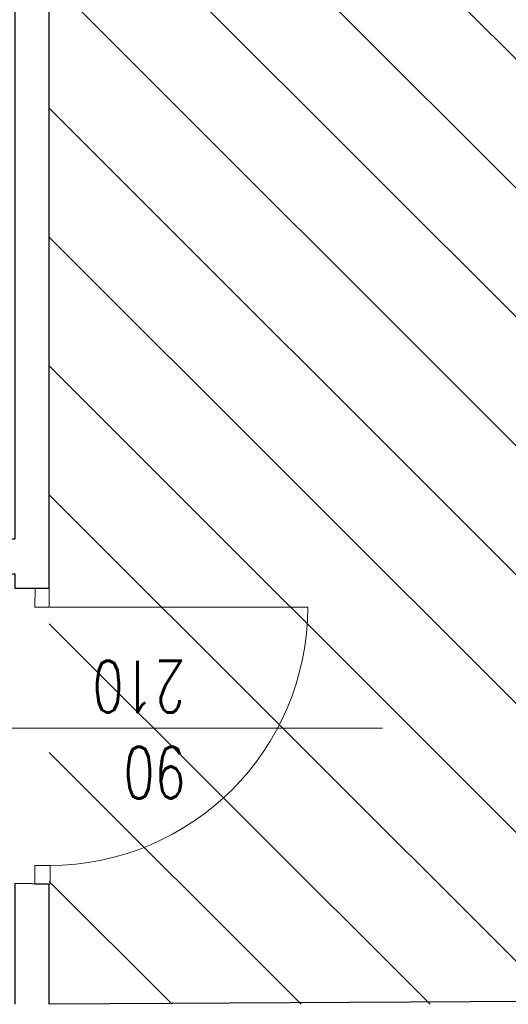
# Model space of a CAD drawing. Header units: millimetres. Extents: x -2948 to 78628, y 64669 to 215420.
# Tile 201 of 256: x 55776 to 55946, y 142939 to 143282. Entities that reach past the tile are written whole.
import ezdxf

# ---------------------------------------------------------------- set-up
doc = ezdxf.new("R2010")
doc.units = ezdxf.units.MM
doc.layers.add('_POMOCNICZE', color=252, linetype='Continuous')
for name, color, linetype, lineweight in [('NOWE SCIANY', 3, 'Continuous', 13), ('SCIANY', 7, 'Continuous', 30), ('WYMIAR', 5, 'Continuous', 13), ('ŚCIANY', 7, 'Continuous', 30)]:
    doc.layers.add(name, color=color, linetype=linetype, lineweight=lineweight)
doc.styles.add('style2', font='romans.shx', dxfattribs={"width": 0.7})

msp = doc.modelspace()

# ---------------------------------------------------------------- hatches: boundary and pattern name
at = {"layer": '_POMOCNICZE', "lineweight": 13, "true_color": 0x2776bb, "extrusion": (-8.85905e-08, -2.09366e-08, 1)}
h = msp.add_hatch(dxfattribs=at)
h.set_pattern_fill('ANSI31', color=152, scale=10)
h.set_pattern_definition([(135, (659746.15, 586523.536), (-22.4506403, -22.4506403), [])])
h.paths.add_polyline_path([(56654.26, 143505.36), (55786.27, 143504.35), (55786.28, 142938.67), (56654.26, 142938.67)])

# ---------------------------------------------------------------- linework, layer by layer
at = {"layer": 'NOWE SCIANY'}
for p, q in [((55781.27, 143077.07), (55781.32, 143083.67)), ((55786.27, 143083.67), (55786.27, 143077.17)), ((55786.27, 143077.07), (55781.27, 143077.07)), ((55902.27, 143034.9), (55745.71, 143034.9)), ((55786.27, 142987.07), (55781.27, 142987.07)), ((55781.27, 142980.57), (55781.27, 142987.07)), ((55786.6, 142987.07), (55786.6, 142980.57))]:
    msp.add_line(p, q, dxfattribs=at)
at = {"layer": 'NOWE SCIANY', "ltscale": 2}
msp.add_line((55782.27, 143077.07), (55876.27, 143077.07), dxfattribs=at)
at = {"layer": 'NOWE SCIANY'}
msp.add_lwpolyline([(55786.27, 143077.13), (55782.27, 143077.07)], dxfattribs=at)
at = {"layer": 'NOWE SCIANY', "ltscale": 2}
msp.add_lwpolyline([(55781.27, 142980.57), (55786.27, 142980.57), (55774.27, 142980.81)], dxfattribs=at)
msp.add_arc((55786.27, 143077.07), 90, 270, 0, dxfattribs=at)
at = {"layer": 'SCIANY', "ltscale": 2}
for points in [[(55598.27, 143088.67), (55598.27, 143085.18), (55610.27, 143085.18), (55610.27, 143088.67), (55774.27, 143088.67), (55774.27, 143083.67), (55786.27, 143083.67), (55786.27, 143504.35), (55767.77, 143504.35), (55767.77, 143492.26), (55774.27, 143492.26), (55774.27, 143100.67), (55493.26, 143100.67), (55493.26, 143088.67), (55598.27, 143088.67)], [(55786.27, 142938.67), (55786.27, 142980.57), (55774.27, 142980.81), (55774.27, 142938.67)]]:
    msp.add_lwpolyline(points, dxfattribs=at)
at = {"layer": 'WYMIAR', "ltscale": 2}
msp.add_lwpolyline([(55774.27, 143088.67), (55774.27, 143083.67), (55786.27, 143083.67)], dxfattribs=at)
at = {"layer": 'ŚCIANY', "ltscale": 2}
msp.add_line((55986.96, 142939.77), (55786.26, 142938.67), dxfattribs=at)

# ---------------------------------------------------------------- texts
at = {"layer": 'NOWE SCIANY', "linetype": 'Continuous', "ltscale": 0.2, "insert": (55833.75, 143010.37), "char_height": 18, "width": 280.1371, "attachment_point": 1, "rotation": 179.9915, "style": 'style2'}
msp.add_mtext('90\\P210', dxfattribs=at)

doc.saveas('drawing.dxf')
